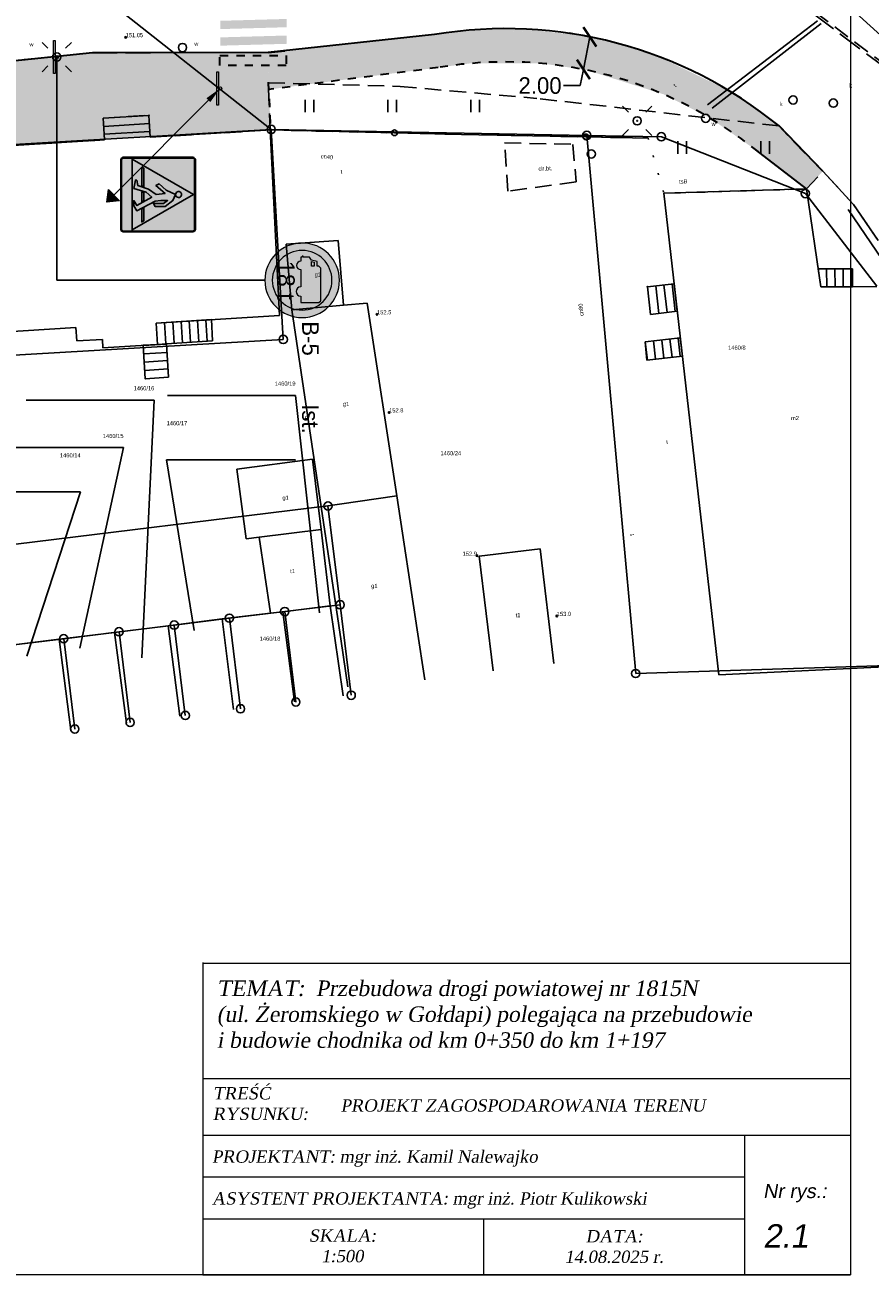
# Model space of a CAD drawing. Extents: x 7583285 to 7585126, y 6019995 to 6020809.
# Tile 45 of 54: x 7584459 to 7584510, y 6020644 to 6020719. Entities that reach past the tile are written whole.
import ezdxf
from ezdxf import colors
from ezdxf.entities.mleader import LeaderData, LeaderLine
from ezdxf.enums import TextEntityAlignment as Align
from ezdxf.math import Vec2, Vec3

# ---------------------------------------------------------------- set-up
doc = ezdxf.new("R2010")
doc.units = 0
doc.header["$MEASUREMENT"] = 0
for name, pattern in [('1_14', [1, 0, -1]), ('1_OTKC', [1.5, 1, -0.5]), ('1_OTKJ', [2, 1.5, -0.5]), ('1_OTKK', [0]), ('1_OTZI', [1.5, 1, -0.5]), ('1_OTZT', [1.5, 1, -0.5]), ('3', [1, 0.5, -0.5]), ('3_EGBN', [0]), ('3_EGBS', [0]), ('3_EGBSG', [0]), ('3_EGBU_A', [0]), ('4_SULO', [0])]:
    doc.linetypes.add(name, pattern=pattern)
doc.layers.get('0').update_dxf_attribs({"linetype": 'CONTINUOUS', "lineweight": 5})
doc.layers.get('Defpoints').update_dxf_attribs({"linetype": 'CONTINUOUS'})
for name, color, linetype, lineweight in [('0 Krawężnik ', 1, 'CONTINUOUS', 30), ('0 Krawężnik najazdowy', 6, 'CONTINUOUS', 30), ('0 obrzeże', 51, '3', 30), ('0 plytki integracyjne', 4, '3', 30), ('ARKUSZ2', 7, 'CONTINUOUS', 30), ('Dzialki', 3, 'CONTINUOUS', 25), ('wymiar', 7, 'CONTINUOUS', 30)]:
    doc.layers.add(name, color=color, linetype=linetype, lineweight=lineweight)
for name, color, linetype in [('0 ozn pionowe', 7, 'CONTINUOUS'), ('0 Ozn poziome', 7, 'CONTINUOUS'), ('EGBB_E_T_0', 7, 'CONTINUOUS'), ('EGBB_L_0', 36, '3_EGBU_A'), ('EGBC_L_0', 7, '3_EGBN'), ('EGBE_L_3', 7, '3_EGBS'), ('Numery_dzialek', 7, 'CONTINUOUS'), ('Numery_uzytkow', 3, 'CONTINUOUS'), ('OTK_E_T_1', 7, 'CONTINUOUS'), ('OTK_L_0', 7, '1_OTKJ'), ('OTK_L_1', 7, '1_OTKK'), ('OTK_L_2', 7, '1_OTKC'), ('OTO_L_0', 7, 'CONTINUOUS'), ('OTR_T_0', 7, 'CONTINUOUS'), ('OTR_T_1', 7, 'CONTINUOUS'), ('OTZ_L_3', 7, '1_OTZT'), ('Punkty', 7, 'CONTINUOUS'), ('SUCP_E_T_0', 212, 'CONTINUOUS'), ('SUE_T_3', 7, 'CONTINUOUS'), ('SUK_E_T_4', 36, 'CONTINUOUS'), ('SUK_T_3', 36, 'CONTINUOUS'), ('SUL_L_1', 7, '4_SULO'), ('SUP_E_T_1', 7, 'CONTINUOUS'), ('SUP_T_0', 7, 'CONTINUOUS'), ('SUP_T_2', 7, 'CONTINUOUS'), ('SUP_T_4', 7, 'CONTINUOUS'), ('SUTP_E_T_0', 30, 'CONTINUOUS')]:
    doc.layers.add(name, color=color, linetype=linetype)
doc.styles.add('Drogowy', font='Drogowa.ttf', dxfattribs={"height": 1})
doc.styles.add('Style-Arial I 0.17453', font='arial.ttf', dxfattribs={"oblique": 10})
doc.dimstyles.new('Standard1', dxfattribs={"dimtxt": 1, "dimasz": 1, "dimexe": 1.25, "dimexo": 0.0625, "dimgap": 0.09, "dimtad": 0, "dimtih": 1, "dimtoh": 1, "dimzin": 0, "dimdsep": 46, "dimtxsty": 'Standard', "dimblk1": 'ARCHTICK', "dimblk2": 'ARCHTICK', "dimsah": 1, "dimcen": 0.09, "dimse2": 1, "dimaunit": 2, "dimazin": 0, "dimtfac": 1, "dimtdec": 4, "dimtofl": 0, "dimtmove": 0, "dimatfit": 3, "dimfxl": 1, "dimtolj": 1, "dimtzin": 0, "dimarcsym": 0})

# ---------------------------------------------------------------- blocks, each defined once
blk = doc.blocks.new('GRT')
at = {"linetype": 'Continuous'}
blk.add_circle((0, 0), 0.25, dxfattribs=at)
blk = doc.blocks.new('1_OTRN')
at = {"linetype": 'Continuous'}
blk.add_circle((0, 0), 0.045, dxfattribs=at)
blk = doc.blocks.new('1_OTRS')
at = {"linetype": 'Continuous'}
blk.add_circle((0, 0), 0.045, dxfattribs=at)
blk = doc.blocks.new('1_OTZT')
at = {"linetype": 'Continuous'}
for p, q in [((-0.2625, -0.375), (-0.2625, 0.375)), ((0.2625, -0.375), (0.2625, 0.375))]:
    blk.add_line(p, q, dxfattribs=at)
blk = doc.blocks.new('4_SUEO_W')
at = {"linetype": 'Continuous'}
for p, q in [((-0.5303, 0.5303), (-0.8839, 0.8839)), ((0.5303, 0.5303), (0.8839, 0.8839)), ((-0.5303, -0.5303), (-0.8839, -0.8839)), ((0.5303, -0.5303), (0.8839, -0.8839))]:
    blk.add_line(p, q, dxfattribs=at)
blk.add_circle((0, 0), 0.025, dxfattribs=at)
blk = doc.blocks.new('4_SUPP')
at = {"linetype": 'Continuous'}
blk.add_circle((0, 0), 0.25, dxfattribs=at)
blk = doc.blocks.new('4_SUKS')
at = {"linetype": 'Continuous'}
blk.add_circle((0, 0), 0.25, dxfattribs=at)
blk = doc.blocks.new('4_SUPK')
at = {"linetype": 'Continuous'}
blk.add_circle((0, 0), 0.25, dxfattribs=at)
blk = doc.blocks.new('4_SUPW')
at = {"linetype": 'Continuous'}
blk.add_circle((0, 0), 0.25, dxfattribs=at)
blk = doc.blocks.new('Słupek')
h = blk.add_hatch(color=256)
h.paths.add_polyline_path([(-50, -5), (0, -5), (50, -5), (50, -10), (-50, -10)])
h.paths.add_polyline_path([(5, 0, 1), (-5, 0, 1)])
at = {"color": 7}
blk.add_lwpolyline([(-50, -5), (50, -5), (50, -10), (-50, -10)], close=True, dxfattribs=at)
blk.add_circle((0, 0), 5, dxfattribs=at)
blk = doc.blocks.new('Arrow')
blk.add_hatch(color=0).paths.add_polyline_path([(-0.16, -0.2), (0, 0), (0.16, -0.2)])
at = {"color": 0, "lineweight": -2}
blk.add_lwpolyline([(-0.16, -0.2), (0, 0), (0.16, -0.2)], close=True, dxfattribs=at)
blk = doc.blocks.new('D-6_')
at = {"true_color": 0x000000}
h = blk.add_hatch(color=18, dxfattribs=at)
h.dxf.hatch_style = 1
edge = h.paths.add_edge_path()
edge.add_line((-369, 382), (242, 993))
edge = h.paths.add_edge_path()
edge.add_line((-242, 255), (369, 866))
at = {"true_color": 0xffffff}
h = blk.add_hatch(color=7, dxfattribs=at)
h.dxf.hatch_style = 1
h.paths.add_polyline_path([(-450, 30, 0.414214), (-420, 0), (0, 0), (420, 0, 0.414214), (450, 30), (450, 870, 0.414214), (420, 900), (-420, 900, 0.414214), (-450, 870)])
h.paths.add_polyline_path([(-441, 30, 0.414214), (-420, 9), (420, 9, 0.414214), (441, 30), (441, 870, 0.414214), (420, 891), (-420, 891, 0.414214), (-441, 870)], flags=16)
h.paths.add_polyline_path([(-390, 240), (-390, 795), (-240, 795), (-240, 613), (90, 613), (90, 878), (293, 878), (293, 22), (90, 22), (90, 422), (-240, 422), (-240, 240)], flags=0)
h.paths.add_polyline_path([(-382, 248), (-382, 788), (-247, 788), (-247, 613), (-247, 248)], flags=0)
at = {"true_color": 0x1d1d1d}
h = blk.add_hatch(color=250, dxfattribs=at)
h.dxf.hatch_style = 1
h.paths.add_polyline_path([(-420, 9), (420, 9, 0.414214), (441, 30), (441, 870, 0.414214), (420, 891), (-420, 891, 0.414214), (-441, 870), (-441, 30, 0.414214)])
at = {"true_color": 0xffffff}
h = blk.add_hatch(color=7, dxfattribs=at)
h.dxf.hatch_style = 1
h.paths.add_polyline_path([(-426, 135), (0, 876), (426, 135)])
at = {"true_color": 0x000000}
h = blk.add_hatch(color=18, dxfattribs=at)
h.dxf.hatch_style = 1
h.paths.add_polyline_path([(-175, 195), (-175, 177), (-74, 158), (-27, 306), (31, 373), (133, 194), (73, 157), (135, 157), (195, 192), (79, 414), (72, 481), (72, 565), (108, 517), (108, 393), (144, 414), (144, 535), (72, 628), (0, 661), (-54, 547), (-128, 461), (-111, 424), (-14, 535), (0, 427), (-67, 333), (-110, 204)])
h.paths.add_polyline_path([(-331, 252), (-317, 279), (-97, 279), (-106, 252)])
h.paths.add_polyline_path([(36, 697, 2.414214), (0, 661, 0.414214)])
h.paths.add_polyline_path([(162, 279), (176, 252), (331, 252), (317, 279)])
h.paths.add_polyline_path([(-33, 252), (-24, 279), (72, 279), (88, 252)])
at = {"color": 7, "true_color": 0xffffff}
for points in [[(-420, 0), (420, 0, 0.414214), (450, 30), (450, 870, 0.414214), (420, 900), (-420, 900, 0.414214), (-450, 870), (-450, 30, 0.414214)], [(-420, 9), (420, 9, 0.414214), (441, 30), (441, 870, 0.414214), (420, 891), (-420, 891, 0.414214), (-441, 870), (-441, 30, 0.414214), (-420, 9)]]:
    blk.add_lwpolyline(points, format="xyb", close=True, dxfattribs=at)
blk.add_lwpolyline([(-426, 135), (0, 876), (426, 135)], close=True, dxfattribs=at)
at = {"color": 18, "true_color": 0x000000}
for points in [[(-175, 195), (-175, 177), (-74, 158), (-27, 306), (31, 373), (133, 194), (73, 157), (135, 157), (195, 192), (79, 414), (72, 481), (72, 565), (108, 517), (108, 393), (144, 414), (144, 535), (72, 628), (0, 661), (-54, 547), (-128, 461), (-111, 424), (-14, 535), (0, 427), (-67, 333), (-110, 204)], [(-331, 252), (-317, 279), (-97, 279), (-106, 252)], [(-33, 252), (-24, 279), (72, 279), (88, 252)], [(162, 279), (176, 252), (331, 252), (317, 279)]]:
    blk.add_lwpolyline(points, close=True, dxfattribs=at)
blk.add_lwpolyline([(36, 697, 2.414214), (0, 661, 0.414214)], format="xyb", close=True, dxfattribs=at)
blk = doc.blocks.new('P_Opis_Pionowe')
for tag, p in [('Symbol', (0, 0)), ('Stan', (5, 0))]:
    blk.add_attdef(tag, p, '', height=1)
at = {"flags": 1}
for tag, p in [('Wielkość', (0, -1.2)), ('Odblaskowość', (0, -2.4)), ('Dodatkowe', (0, -3.6))]:
    blk.add_attdef(tag, p, '', height=1, dxfattribs=at)
blk = doc.blocks.new('B-5Masa_')
at = {"true_color": 0x4c4c4c}
h = blk.add_hatch(color=251, dxfattribs=at)
h.dxf.hatch_style = 1
h.paths.add_polyline_path([(-450, 450, 1), (450, 450, 1)])
h.paths.add_polyline_path([(-360, 450, 1), (360, 450, 1)], flags=16)
h.paths.add_polyline_path([(-293, 450), (-293, 461), (-281, 461), (-281, 540), (-241, 562), (-226, 630), (-169, 630), (-169, 653), (-146, 675), (248, 675), (270, 653), (270, 433), (191, 433, -1), (79, 433), (-129, 433, -1), (-231, 433), (-281, 433), (-281, 450)], flags=0)
h.paths.add_polyline_path([(-226, 562), (-219, 596), (-169, 596), (-169, 562)], flags=0)
at = {"true_color": 0xffffff}
h = blk.add_hatch(color=7, dxfattribs=at)
h.paths.add_polyline_path([(-360, 450, 1), (360, 450, 1)])
h.paths.add_polyline_path([(-293, 461), (-293, 450), (-281, 450), (-281, 433), (-231, 433, 1), (-129, 433), (79, 433, 1), (191, 433), (270, 433), (270, 653), (248, 675), (-146, 675), (-169, 653), (-169, 630), (-226, 630), (-241, 562), (-281, 540), (-281, 461)], flags=16)
h.paths.add_polyline_path([(-226, 562), (-219, 596), (-169, 596), (-169, 562)], flags=0)
at = {"true_color": 0x000000}
h = blk.add_hatch(color=18, dxfattribs=at)
h.paths.add_polyline_path([(-293, 461), (-293, 450), (-281, 450), (-281, 433), (-231, 433, 1), (-129, 433), (79, 433, 1), (191, 433), (270, 433), (270, 653), (248, 675), (-146, 675), (-169, 653), (-169, 630), (-226, 630), (-241, 562), (-281, 540), (-281, 461)])
h.paths.add_polyline_path([(-226, 562), (-219, 596), (-169, 596), (-169, 562)], flags=16)
at = {"color": 251, "true_color": 0x4c4c4c}
blk.add_lwpolyline([(450, 450, 1), (-450, 450, 1)], format="xyb", close=True, dxfattribs=at)
at = {"color": 7, "true_color": 0xffffff}
for points in [[(360, 450, 1), (-360, 450, 1)], [(-293, 461), (-293, 450), (-281, 450), (-281, 433), (-231, 433, 1), (-129, 433), (79, 433, 1), (191, 433), (270, 433), (270, 653), (248, 675), (-146, 675), (-169, 653), (-169, 630), (-226, 630), (-241, 562), (-281, 540), (-281, 461)]]:
    blk.add_lwpolyline(points, format="xyb", close=True, dxfattribs=at)
blk.add_lwpolyline([(-226, 562), (-219, 596), (-169, 596), (-169, 562)], close=True, dxfattribs=at)
at = {"color": 18, "true_color": 0x000000, "style": 'Drogowy'}
blk.add_attdef('5t', text='', height=210, dxfattribs=at).set_placement((0, 150), align=Align.CENTER)
blk = doc.blocks.new('_ArchTick')
at = {"color": 0, "linetype": 'ByBlock', "const_width": 0.15}
blk.add_lwpolyline([(-0.5, -0.5), (0.5, 0.5)], dxfattribs=at)
blk = doc.blocks.new('*D382')
at = {"layer": 'Defpoints', "color": 0, "transparency": 16777216}
for p in [(7584493.505, 6020718.406), (7584493.117, 6020716.444), (7584493.117, 6020716.444)]:
    blk.add_point(p, dxfattribs=at)
at = {"layer": 'wymiar', "color": 0, "lineweight": -2, "transparency": 16777216}
for p, q in [((7584493.444, 6020718.418), (7584492.279, 6020718.649)), ((7584493.505, 6020718.406), (7584493.117, 6020716.444)), ((7584493.117, 6020716.444), (7584492.922, 6020715.464)), ((7584492.922, 6020715.464), (7584491.922, 6020715.464))]:
    blk.add_line(p, q, dxfattribs=at)
for p, rotation in [((7584493.505, 6020718.406), 78.79314782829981), ((7584493.117, 6020716.444), 258.7931478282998)]:
    blk.add_blockref('_ArchTick', p, dxfattribs=dict(at, rotation=rotation))
at = {"layer": 'wymiar', "color": 0, "transparency": 16777216, "insert": (7584490.499, 6020715.464), "char_height": 1, "attachment_point": 5}
blk.add_mtext('\\A1;2.00', dxfattribs=at)

msp = doc.modelspace()

# ---------------------------------------------------------------- hatches: boundary and pattern name
at = {"lineweight": 30}
h = msp.add_hatch(color=256, dxfattribs=at)
h.dxf.hatch_style = 1
h.set_gradient(color1=(255, 255, 127), color2=(239, 239, 119), one_color=1, tint=0.47)
h.paths.add_polyline_path([(7584471.745, 6020725.994), (7584475.173, 6020726.246), (7584475.173, 6020726.63), (7584475.173, 6020726.846), (7584471.197, 6020726.556), (7584471.267, 6020725.959)])
h.paths.add_polyline_path([(7585000.114, 6020733.415), (7585002.106, 6020733.665), (7585002.081, 6020734.264), (7585000.042, 6020734.009), (7585000.114, 6020733.415)])
h.paths.add_polyline_path([(7584471.17, 6020717.265), (7584471.17, 6020716.665), (7584475.17, 6020716.665), (7584475.17, 6020717.265)])
h.paths.add_polyline_path([(7585001.131, 6020725.027), (7585002.99, 6020725.258), (7585002.918, 6020725.848), (7585002.918, 6020725.848), (7585001.059, 6020725.621), (7585001.131, 6020725.027)])
h.paths.add_polyline_path([(7584999.155, 6020733.294), (7585000.114, 6020733.415), (7585000.042, 6020734.009), (7584999.105, 6020733.892)])
h.paths.add_polyline_path([(7585000.476, 6020725.55), (7585000.549, 6020724.955), (7585001.131, 6020725.027), (7585001.059, 6020725.621)])
h = msp.add_hatch(color=256, dxfattribs=at)
h.dxf.hatch_style = 1
h.set_gradient(color1=(173, 173, 173), color2=(184, 184, 184), one_color=1, tint=0.65, name='CYLINDER')
h.paths.add_polyline_path([(7584474.098, 6020717.46), (7584487.236, 6020718.875), (7584493.93, 6020718.38), (7584497.68, 6020717.2), (7584501.8, 6020715.218), (7584504.92, 6020713.03), (7584503.793, 6020711.39), (7584500.774, 6020713.501), (7584497.96, 6020714.94), (7584493.291, 6020716.409), (7584490.607, 6020716.805), (7584486.277, 6020716.805), (7584484.346, 6020716.555), (7584474.156, 6020715.237), (7584474.098, 6020717.46)])
h.paths.add_polyline_path([(7584489.648, 6020718.875), (7584493.208, 6020718.464, -0.002508), (7584493.464, 6020718.414), (7584487.236, 6020718.875)])
at = {"lineweight": -2}
h = msp.add_hatch(color=256, dxfattribs=at)
h.dxf.hatch_style = 1
h.set_gradient(color1=(173, 173, 173), color2=(171, 171, 171), one_color=1, tint=0.59, name='CYLINDER')
edge = h.paths.add_edge_path()
edge.add_line((7584427.586, 6020713.764), (7584430.033, 6020714.028))
edge.add_line((7584430.033, 6020714.028), (7584430.209, 6020712.398))
edge.add_line((7584430.209, 6020712.398), (7584434.064, 6020712.801))
edge.add_line((7584434.064, 6020712.801), (7584434.24, 6020711.12))
edge.add_line((7584434.24, 6020711.12), (7584427.819, 6020711.607))
edge.add_line((7584427.819, 6020711.607), (7584427.588, 6020713.753))
h.paths.add_polyline_path([(7584433.96, 6020714.4), (7584463.48, 6020717.45), (7584474.098, 6020717.46), (7584474.219, 6020712.817), (7584449.874, 6020711.396), (7584449.85, 6020711.67), (7584449.84, 6020711.84), (7584449.81, 6020712.34), (7584449.78, 6020712.84), (7584447.03, 6020712.67), (7584447.064, 6020712.17), (7584447.11, 6020711.501), (7584447.1, 6020711.5), (7584447.123, 6020711.235), (7584445.683, 6020711.151), (7584443.68, 6020711.036), (7584441.966, 6020712.209, 0.151193), (7584442.01, 6020712.35, 6.614082), (7584441.966, 6020712.209), (7584443.68, 6020711.036), (7584439.919, 6020710.82, 0.929955), (7584439.421, 6020710.816), (7584434.999, 6020711.104, 0.016239), (7584435, 6020711.12, 0.965506), (7584434.501, 6020711.138), (7584434.236, 6020711.156)])
h.paths.add_polyline_path([(7584456.35, 6020714.268), (7584456.383, 6020713.769), (7584457.63, 6020713.852), (7584457.597, 6020714.351)], flags=16)
h.paths.add_polyline_path([(7584447.855, 6020713.252), (7584447.858, 6020712.877), (7584448.858, 6020712.884), (7584448.855, 6020713.259)], flags=16)
h.paths.add_polyline_path([(7584447.965, 6020712.94, 1), (7584447.875, 6020712.94, 1)], flags=0)
at = {"lineweight": 30}
h = msp.add_hatch(color=256, dxfattribs=at)
h.dxf.hatch_style = 1
h.set_gradient(color1=(173, 173, 173), color2=(155, 155, 155), one_color=1, tint=0.51)
h.paths.add_polyline_path([(7584468.393, 6020717.455), (7584474.098, 6020717.46), (7584474.1, 6020715.63), (7584474.208, 6020713.062, 0.165084), (7584474.074, 6020712.975), (7584468.393, 6020717.455)])
h = msp.add_hatch(color=256, dxfattribs=at)
h.dxf.hatch_style = 1
h.set_gradient(color1=(204, 102, 102), color2=(155, 77, 77), one_color=1, tint=0.47)
h.paths.add_polyline_path([(7584504.92, 6020713.03), (7584507.56, 6020710.3), (7584506.58, 6020709.23), (7584503.817, 6020711.371), (7584503.817, 6020711.425), (7584504.92, 6020713.03)])
at = {"layer": '0 Ozn poziome', "lineweight": 30}
for points in [[(7584471.21, 6020718.875), (7584475.209, 6020718.988), (7584475.209, 6020719.488), (7584471.21, 6020719.376)], [(7584471.21, 6020717.875), (7584475.209, 6020717.987), (7584475.209, 6020718.488), (7584471.21, 6020718.375)]]:
    msp.add_hatch(color=256, dxfattribs=at).paths.add_polyline_path(points)

# ---------------------------------------------------------------- linework, layer by layer
at = {"lineweight": 0, "transparency": 16777216}
for p, q in [((7584470.139, 6020662.555), (7584470.139, 6020643.695)), ((7584470.139, 6020662.51), (7584509.239, 6020662.51)), ((7584470.139, 6020662.51), (7584509.239, 6020662.51)), ((7584470.139, 6020662.51), (7584509.239, 6020662.51)), ((7584470.139, 6020662.51), (7584509.239, 6020662.51)), ((7584509.239, 6020662.51), (7584509.239, 6020643.695)), ((7584509.239, 6020662.51), (7584509.239, 6020643.695)), ((7584509.239, 6020662.51), (7584509.239, 6020643.695)), ((7584509.239, 6020662.51), (7584509.239, 6020643.695)), ((7584470.139, 6020660.23), (7584470.139, 6020643.695)), ((7584470.139, 6020655.545), (7584509.239, 6020655.545)), ((7584470.139, 6020652.14), (7584509.239, 6020652.14)), ((7584502.833, 6020652.14), (7584502.833, 6020647.088)), ((7584502.833, 6020651.084), (7584502.833, 6020647.088)), ((7584502.833, 6020651.084), (7584502.833, 6020647.088)), ((7584502.833, 6020651.084), (7584502.833, 6020647.088)), ((7584502.833, 6020651.084), (7584502.833, 6020647.088)), ((7584502.833, 6020651.084), (7584502.833, 6020647.088)), ((7584502.833, 6020651.084), (7584502.833, 6020647.088)), ((7584502.833, 6020651.084), (7584502.833, 6020647.088)), ((7584470.139, 6020649.614), (7584502.833, 6020649.614)), ((7584470.139, 6020647.088), (7584494.851, 6020647.088)), ((7584470.139, 6020647.088), (7584494.851, 6020647.088)), ((7584470.139, 6020647.088), (7584494.851, 6020647.088)), ((7584470.139, 6020647.088), (7584494.851, 6020647.088)), ((7584470.139, 6020647.088), (7584494.851, 6020647.088)), ((7584470.139, 6020647.088), (7584494.851, 6020647.088)), ((7584470.139, 6020647.088), (7584494.851, 6020647.088)), ((7584470.139, 6020647.088), (7584494.851, 6020647.088)), ((7584470.139, 6020647.088), (7584494.851, 6020647.088)), ((7584470.139, 6020647.088), (7584494.851, 6020647.088)), ((7584470.139, 6020647.088), (7584494.851, 6020647.088)), ((7584470.139, 6020647.088), (7584502.833, 6020647.088)), ((7584487.094, 6020647.088), (7584487.094, 6020643.695)), ((7584487.094, 6020647.088), (7584487.094, 6020643.695)), ((7584487.094, 6020647.088), (7584487.094, 6020643.695)), ((7584487.094, 6020647.088), (7584487.094, 6020643.695)), ((7584502.833, 6020647.088), (7584502.833, 6020643.695)), ((7584470.139, 6020643.695), (7584509.239, 6020643.695))]:
    msp.add_line(p, q, dxfattribs=at)
at = {"lineweight": 9}
msp.add_lwpolyline([(7584509.239, 6020643.695), (7584299.239, 6020643.695), (7584299.239, 6020792.195), (7584509.239, 6020792.195), (7584509.239, 6020643.695)], dxfattribs=at)
at = {"layer": '0 Krawężnik ', "lineweight": 30}
msp.add_line((7584484.131, 6020718.544), (7584474.098, 6020717.46), dxfattribs=at)
msp.add_arc((7584488.442, 6020692.851), 26.052, 50.76554, 99.52499, dxfattribs=at)
at = {"layer": '0 Krawężnik najazdowy'}
for p, q in [((7584463.48, 6020717.45), (7584433.96, 6020714.4)), ((7584474.098, 6020717.46), (7584463.48, 6020717.45))]:
    msp.add_line(p, q, dxfattribs=at)
at = {"layer": '0 Krawężnik najazdowy', "lineweight": 30}
for p, q in [((7584474.098, 6020717.46), (7584475.092, 6020717.568)), ((7584507.56, 6020710.3), (7584504.92, 6020713.03)), ((7584506.58, 6020709.23), (7584503.522, 6020711.6))]:
    msp.add_line(p, q, dxfattribs=at)
at = {"layer": '0 Krawężnik najazdowy', "linetype": '1_OTZI', "lineweight": 35}
msp.add_line((7584507.56, 6020710.3), (7584504.92, 6020713.03), dxfattribs=at)
at = {"layer": '0 obrzeże', "lineweight": 30}
for p, q in [((7584484.346, 6020716.555), (7584474.1, 6020715.229)), ((7584474.098, 6020715.671), (7584474.219, 6020712.817))]:
    msp.add_line(p, q, dxfattribs=at)
msp.add_arc((7584488.442, 6020692.851), 24.052, 50.76554, 99.52499, dxfattribs=at)
at = {"layer": '0 plytki integracyjne', "lineweight": 30}
for p, q in [((7584471.173, 6020716.676), (7584471.173, 6020717.276)), ((7584471.173, 6020717.276), (7584475.173, 6020717.276)), ((7584475.173, 6020717.276), (7584475.173, 6020716.676)), ((7584475.173, 6020716.676), (7584471.173, 6020716.676))]:
    msp.add_line(p, q, dxfattribs=at)
at = {"layer": 'Dzialki'}
for p, q in [((7584452.41, 6020730.06), (7584474.27, 6020712.82)), ((7584513.03, 6020716.7), (7584509.14, 6020720.24)), ((7584474.27, 6020712.82), (7584439.67, 6020710.8)), ((7584475, 6020700.15), (7584474.27, 6020712.82)), ((7584474.27, 6020712.82), (7584493.32, 6020712.46)), ((7584493.32, 6020712.46), (7584497.82, 6020712.38)), ((7584496.27, 6020679.99), (7584493.32, 6020712.46)), ((7584497.82, 6020712.38), (7584506.51, 6020708.95)), ((7584506.51, 6020708.95), (7584510.83, 6020703.36)), ((7584440.3, 6020698.12), (7584475, 6020700.15)), ((7584444.34, 6020686.01), (7584477.7, 6020690.1)), ((7584477.7, 6020690.1), (7584478.43, 6020684.14)), ((7584478.43, 6020684.14), (7584475.09, 6020683.73)), ((7584479.1, 6020678.68), (7584478.43, 6020684.14)), ((7584471.75, 6020683.33), (7584468.42, 6020682.91)), ((7584475.09, 6020683.73), (7584471.75, 6020683.33)), ((7584472.42, 6020677.86), (7584471.75, 6020683.33)), ((7584475.76, 6020678.27), (7584475.09, 6020683.73)), ((7584465.09, 6020682.51), (7584461.75, 6020682.09)), ((7584468.42, 6020682.91), (7584465.09, 6020682.51)), ((7584465.76, 6020677.04), (7584465.09, 6020682.51)), ((7584469.09, 6020677.46), (7584468.42, 6020682.91)), ((7584461.75, 6020682.09), (7584458.41, 6020681.69)), ((7584462.42, 6020676.64), (7584461.75, 6020682.09)), ((7584513.56, 6020680.54), (7584496.27, 6020679.99))]:
    msp.add_line(p, q, dxfattribs=at)
at = {"layer": 'EGBB_L_0', "linetype": '3_EGBU_A'}
for p, q in [((7584466.95, 6020712.7), (7584464.2, 6020712.53)), ((7584464.2, 6020712.53), (7584464.22, 6020712.19)), ((7584466.97, 6020712.35), (7584466.95, 6020712.7)), ((7584474.22, 6020712.79), (7584466.97, 6020712.35)), ((7584474.77, 6020701.59), (7584474.22, 6020712.79)), ((7584464.22, 6020712.19), (7584449.88, 6020711.32)), ((7584497.97, 6020708.97), (7584506.58, 6020709.23)), ((7584501.29, 6020679.91), (7584497.97, 6020708.97)), ((7584506.58, 6020709.23), (7584507.45, 6020703.32)), ((7584475.18, 6020705.89), (7584478.31, 6020706.12)), ((7584475.51, 6020701.94), (7584475.18, 6020705.89)), ((7584478.31, 6020706.12), (7584478.64, 6020702.21)), ((7584507.45, 6020703.32), (7584510.82, 6020703.34)), ((7584475.51, 6020701.94), (7584478.64, 6020702.21)), ((7584477.28, 6020690.04), (7584475.51, 6020701.94)), ((7584478.64, 6020702.21), (7584480.07, 6020702.34)), ((7584480.07, 6020702.34), (7584481.85, 6020690.72)), ((7584467.33, 6020701.14), (7584474.77, 6020701.59)), ((7584443.58, 6020699.74), (7584462.49, 6020700.86)), ((7584462.49, 6020700.86), (7584462.54, 6020700.06)), ((7584467.41, 6020699.85), (7584467.33, 6020701.14)), ((7584462.54, 6020700.06), (7584464.09, 6020700.15)), ((7584464.09, 6020700.15), (7584464.12, 6020699.65)), ((7584464.12, 6020699.65), (7584467.41, 6020699.85)), ((7584472.2, 6020692.33), (7584476.76, 6020692.92)), ((7584476.76, 6020692.92), (7584477.28, 6020688.68)), ((7584472.76, 6020688.11), (7584472.2, 6020692.33)), ((7584477.28, 6020690.04), (7584481.85, 6020690.72)), ((7584481.85, 6020690.72), (7584483.09, 6020682.62)), ((7584478.49, 6020681.94), (7584477.28, 6020690.04)), ((7584477.28, 6020688.68), (7584473.55, 6020688.22)), ((7584477.84, 6020684.07), (7584477.28, 6020688.68)), ((7584473.55, 6020688.22), (7584472.76, 6020688.11)), ((7584473.55, 6020688.22), (7584474.23, 6020683.63)), ((7584490.51, 6020687.52), (7584486.82, 6020687.08)), ((7584486.82, 6020687.08), (7584487.66, 6020680.16)), ((7584491.33, 6020680.6), (7584490.51, 6020687.52)), ((7584474.97, 6020683.72), (7584477.84, 6020684.07)), ((7584477.84, 6020684.07), (7584478.61, 6020678.64)), ((7584468.05, 6020682.86), (7584471.32, 6020683.28)), ((7584471.32, 6020683.28), (7584474.23, 6020683.63)), ((7584474.23, 6020683.63), (7584474.97, 6020683.72)), ((7584461.47, 6020682.06), (7584464.81, 6020682.47)), ((7584464.81, 6020682.47), (7584468.05, 6020682.86)), ((7584483.09, 6020682.62), (7584483.55, 6020679.61)), ((7584458.41, 6020681.69), (7584461.47, 6020682.06)), ((7584478.9, 6020679.19), (7584478.49, 6020681.94)), ((7584513.75, 6020680.52), (7584501.29, 6020679.91))]:
    msp.add_line(p, q, dxfattribs=at)
at = {"layer": 'EGBC_L_0', "linetype": '3_EGBN'}
for p, q in [((7584474.97, 6020683.72), (7584477.84, 6020684.07)), ((7584477.84, 6020684.07), (7584478.61, 6020678.64)), ((7584468.05, 6020682.86), (7584471.32, 6020683.28)), ((7584471.32, 6020683.28), (7584474.23, 6020683.63)), ((7584471.32, 6020683.28), (7584471.99, 6020677.81)), ((7584474.23, 6020683.63), (7584474.97, 6020683.72)), ((7584474.97, 6020683.72), (7584475.67, 6020678.29)), ((7584461.47, 6020682.06), (7584464.81, 6020682.47)), ((7584464.81, 6020682.47), (7584468.05, 6020682.86)), ((7584464.81, 6020682.47), (7584465.53, 6020677)), ((7584468.05, 6020682.86), (7584468.75, 6020677.41)), ((7584458.41, 6020681.69), (7584461.47, 6020682.06)), ((7584461.47, 6020682.06), (7584462.18, 6020676.57))]:
    msp.add_line(p, q, dxfattribs=at)
at = {"layer": 'EGBE_L_3', "linetype": '3_EGBS'}
for p, q in [((7584466.89, 6020713.67), (7584464.14, 6020713.5)), ((7584464.14, 6020713.5), (7584464.2, 6020712.53)), ((7584466.92, 6020713.17), (7584464.17, 6020713)), ((7584464.2, 6020712.53), (7584466.95, 6020712.7)), ((7584507.45, 6020703.32), (7584507.29, 6020704.4)), ((7584507.79, 6020704.4), (7584507.8, 6020703.33)), ((7584508.29, 6020704.4), (7584508.3, 6020703.33)), ((7584508.79, 6020704.4), (7584508.8, 6020703.33)), ((7584509.29, 6020704.41), (7584509.3, 6020703.33)), ((7584509.35, 6020704.41), (7584509.35, 6020703.33)), ((7584497.97, 6020703.44), (7584498.16, 6020701.78)), ((7584498.47, 6020703.5), (7584498.66, 6020701.84)), ((7584498.59, 6020703.51), (7584498.78, 6020701.86)), ((7584497.17, 6020701.65), (7584496.98, 6020703.33)), ((7584497.48, 6020703.39), (7584497.66, 6020701.71)), ((7584509.35, 6020703.33), (7584507.45, 6020703.32)), ((7584467.83, 6020701.17), (7584467.91, 6020699.89)), ((7584468.33, 6020701.21), (7584468.41, 6020699.92)), ((7584468.83, 6020701.24), (7584468.91, 6020699.95)), ((7584469.33, 6020701.27), (7584469.41, 6020699.98)), ((7584469.83, 6020701.3), (7584469.91, 6020700.01)), ((7584470.32, 6020701.33), (7584470.4, 6020700.04)), ((7584470.66, 6020701.35), (7584470.74, 6020700.06)), ((7584498.78, 6020701.86), (7584497.17, 6020701.65)), ((7584467.33, 6020701.14), (7584467.41, 6020699.85)), ((7584467.41, 6020699.85), (7584467.33, 6020701.14)), ((7584466.55, 6020699.78), (7584467.96, 6020699.86)), ((7584467.41, 6020699.85), (7584466.55, 6020699.8)), ((7584467.96, 6020699.89), (7584467.41, 6020699.85)), ((7584470.74, 6020700.06), (7584467.96, 6020699.89)), ((7584468.08, 6020697.87), (7584467.96, 6020699.89)), ((7584496.85, 6020700), (7584496.98, 6020698.89)), ((7584496.94, 6020698.89), (7584496.85, 6020700)), ((7584497.35, 6020700.06), (7584497.47, 6020698.95)), ((7584497.84, 6020700.11), (7584497.97, 6020699.01)), ((7584498.34, 6020700.17), (7584498.47, 6020699.07)), ((7584498.84, 6020700.23), (7584498.96, 6020699.13)), ((7584498.96, 6020700.24), (7584499.09, 6020699.14)), ((7584466.58, 6020699.28), (7584467.99, 6020699.37)), ((7584499.09, 6020699.14), (7584496.94, 6020698.89)), ((7584466.61, 6020698.78), (7584468.02, 6020698.87)), ((7584466.64, 6020698.28), (7584468.05, 6020698.37)), ((7584466.67, 6020697.78), (7584468.08, 6020697.87))]:
    msp.add_line(p, q, dxfattribs=at)
at = {"layer": 'EGBE_L_3', "linetype": '3_EGBSG'}
for p, q in [((7584466.95, 6020712.7), (7584466.89, 6020713.67)), ((7584507.29, 6020704.4), (7584509.35, 6020704.41)), ((7584496.98, 6020703.33), (7584498.59, 6020703.51)), ((7584467.33, 6020701.14), (7584470.66, 6020701.35)), ((7584466.55, 6020699.8), (7584466.67, 6020697.78)), ((7584496.85, 6020700), (7584498.96, 6020700.24))]:
    msp.add_line(p, q, dxfattribs=at)
at = {"layer": 'EGBE_L_3', "linetype": '3_EGBS'}
for p in [(7584466.89, 6020713.67), (7584507.29, 6020704.4), (7584496.98, 6020703.33), (7584466.67, 6020697.78)]:
    msp.add_point(p, dxfattribs=at)
at = {"layer": 'Numery_dzialek', "linetype": 'Continuous'}
for p, q in [((7584468.014, 6020696.772), (7584475.741, 6020696.772)), ((7584477.181, 6020683.653), (7584475.741, 6020696.772)), ((7584459.489, 6020696.494), (7584467.216, 6020696.494)), ((7584466.465, 6020680.944), (7584467.216, 6020696.494)), ((7584457.572, 6020693.622), (7584465.362, 6020693.622)), ((7584462.733, 6020681.521), (7584465.362, 6020693.622)), ((7584469.632, 6020682.58), (7584467.957, 6020692.891)), ((7584467.957, 6020692.891), (7584475.747, 6020692.891)), ((7584454.914, 6020690.945), (7584462.768, 6020690.945)), ((7584459.524, 6020681.046), (7584462.768, 6020690.945))]:
    msp.add_line(p, q, dxfattribs=at)
at = {"layer": 'OTK_L_0', "linetype": '1_OTKJ'}
for p, q in [((7584507, 6020719.79), (7584513.74, 6020714.73)), ((7584449.41, 6020716.02), (7584463.48, 6020717.45)), ((7584463.48, 6020717.45), (7584473.97, 6020717.46)), ((7584504.92, 6020713.03), (7584507.56, 6020710.3)), ((7584507.56, 6020710.3), (7584509.42, 6020708.3)), ((7584509.42, 6020708.3), (7584510.91, 6020706.11))]:
    msp.add_line(p, q, dxfattribs=at)
at = {"layer": 'OTK_L_1', "linetype": '1_OTKK'}
for p, q in [((7584449.41, 6020716.02), (7584463.48, 6020717.45)), ((7584463.48, 6020717.45), (7584473.97, 6020717.46)), ((7584504.92, 6020713.03), (7584507.56, 6020710.3)), ((7584507.56, 6020710.3), (7584509.42, 6020708.3)), ((7584509.42, 6020708.3), (7584510.91, 6020706.11))]:
    msp.add_line(p, q, dxfattribs=at)
at = {"layer": 'OTK_L_2', "linetype": '1_OTKC'}
for p, q in [((7584507.08, 6020719.91), (7584513.85, 6020714.83)), ((7584463.48, 6020717.45), (7584449.41, 6020716.02)), ((7584473.97, 6020717.46), (7584463.48, 6020717.45)), ((7584474.22, 6020712.79), (7584474.1, 6020715.63)), ((7584464.14, 6020713.5), (7584466.89, 6020713.67)), ((7584464.2, 6020712.53), (7584464.14, 6020713.5)), ((7584466.89, 6020713.67), (7584466.95, 6020712.7)), ((7584464.22, 6020712.19), (7584464.2, 6020712.53)), ((7584466.95, 6020712.7), (7584466.97, 6020712.35)), ((7584466.97, 6020712.35), (7584474.22, 6020712.79)), ((7584449.88, 6020711.32), (7584464.22, 6020712.19)), ((7584488.36, 6020712.01), (7584492.47, 6020711.92)), ((7584488.55, 6020709.09), (7584488.36, 6020712.01)), ((7584492.47, 6020711.92), (7584492.68, 6020709.65)), ((7584492.68, 6020709.65), (7584488.55, 6020709.09))]:
    msp.add_line(p, q, dxfattribs=at)
at = {"layer": 'OTO_L_0'}
for p, q in [((7584474.22, 6020712.79), (7584481.71, 6020712.62)), ((7584481.71, 6020712.62), (7584485.76, 6020712.52)), ((7584485.76, 6020712.52), (7584493.26, 6020712.37)), ((7584493.26, 6020712.37), (7584497.02, 6020712.3)), ((7584511.15, 6020704.97), (7584509.09, 6020707.99))]:
    msp.add_line(p, q, dxfattribs=at)
for centre in [(7584481.71, 6020712.62), (7584493.26, 6020712.37)]:
    msp.add_circle(centre, 0.17, dxfattribs=at)
at = {"layer": 'OTZ_L_3', "linetype": '1_OTZI'}
for p, q in [((7584474.1, 6020715.63), (7584482.05, 6020715.42)), ((7584474.22, 6020712.79), (7584474.1, 6020715.63)), ((7584482.05, 6020715.42), (7584490.31, 6020714.69)), ((7584504.92, 6020713.03), (7584490.31, 6020714.69)), ((7584480.97, 6020712.63), (7584474.22, 6020712.79)), ((7584485.76, 6020712.52), (7584480.97, 6020712.63)), ((7584485.76, 6020712.52), (7584497.02, 6020712.3)), ((7584507.56, 6020710.3), (7584504.92, 6020713.03)), ((7584506.58, 6020709.23), (7584507.56, 6020710.3)), ((7584497.97, 6020708.97), (7584506.58, 6020709.23))]:
    msp.add_line(p, q, dxfattribs=at)
at = {"layer": 'OTZ_L_3', "linetype": '1_14'}
msp.add_line((7584497.02, 6020712.3), (7584497.97, 6020708.97), dxfattribs=at)
at = {"layer": 'SUL_L_1', "linetype": '4_SULO'}
for p, q in [((7584500.6, 6020714.3), (7584507.24, 6020719.38)), ((7584500.88, 6020714.1), (7584507.47, 6020719.21))]:
    msp.add_line(p, q, dxfattribs=at)

# ---------------------------------------------------------------- block references
for name, p, xscale, yscale, zscale, rotation in [('Słupek', (7584461.33, 6020717.19), 0.02, 0.02, 0.02, 270), ('Słupek', (7584471.184, 6020715.295), 0.02, 0.02, 0.02, 270), ('Arrow', (7584464.362, 6020708.432), 3, 3, 3, 135.1698226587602)]:
    msp.add_blockref(name, p, dxfattribs=dict(xscale=xscale, yscale=yscale, zscale=zscale, rotation=rotation))
at = {"xscale": 0.005, "yscale": 0.005, "zscale": 0.005, "rotation": 270}
msp.add_blockref('B-5Masa_', (7584473.891, 6020703.718), dxfattribs=at).add_auto_attribs({'5t': '18 t'})
at = {"rotation": 270}
msp.add_blockref('P_Opis_Pionowe', (7584476.141, 6020701.243), dxfattribs=at).add_auto_attribs({'Symbol': 'B-5', 'Stan': 'Ist.'})
at = {"layer": '0 ozn pionowe', "linetype": 'ByBlock', "xscale": 0.005, "yscale": 0.005, "zscale": 0.005, "rotation": 270}
msp.add_blockref('D-6_', (7584465.197, 6020708.891), dxfattribs=at)
at = {"layer": 'OTR_T_0', "rotation": 0.413872}
msp.add_blockref('1_OTRS', (7584465.49, 6020718.38), dxfattribs=at)
at = {"layer": 'OTR_T_1', "rotation": 0.413872}
for p in [(7584480.66, 6020701.66), (7584481.39, 6020695.74), (7584486.69, 6020687.1), (7584491.51, 6020683.46)]:
    msp.add_blockref('1_OTRN', p, dxfattribs=at)
at = {"layer": 'OTZ_L_3'}
for p in [(7584476.58, 6020714.23), (7584481.58, 6020714.23), (7584486.58, 6020714.23), (7584499.08, 6020711.73), (7584504.08, 6020711.73)]:
    msp.add_blockref('1_OTZT', p, dxfattribs=at)
at = {"layer": 'Punkty'}
for p in [(7584474.27, 6020712.82), (7584493.32, 6020712.46), (7584497.82, 6020712.38), (7584506.51, 6020708.95), (7584475, 6020700.15), (7584477.7, 6020690.1), (7584475.09, 6020683.73), (7584478.43, 6020684.14), (7584468.42, 6020682.91), (7584471.75, 6020683.33), (7584461.75, 6020682.09), (7584465.09, 6020682.51), (7584496.27, 6020679.99), (7584479.1, 6020678.68), (7584472.42, 6020677.86), (7584475.76, 6020678.27), (7584465.76, 6020677.04), (7584469.09, 6020677.46), (7584462.42, 6020676.64)]:
    msp.add_blockref('GRT', p, dxfattribs=at)
at = {"layer": 'SUE_T_3'}
for name, p in [('4_SUEO_W', (7584461.33, 6020717.19)), ('4_SUPP', (7584461.33, 6020717.19)), ('4_SUEO_W', (7584496.36, 6020713.34)), ('4_SUPP', (7584496.36, 6020713.34))]:
    msp.add_blockref(name, p, dxfattribs=at)
at = {"layer": 'SUK_T_3'}
for p in [(7584505.77, 6020714.6), (7584508.2, 6020714.41)]:
    msp.add_blockref('4_SUKS', p, dxfattribs=at)
at = {"layer": 'SUP_T_0'}
msp.add_blockref('4_SUPK', (7584493.59, 6020711.34), dxfattribs=at)
at = {"layer": 'SUP_T_2'}
for p in [(7584461.33, 6020717.19), (7584496.36, 6020713.34)]:
    msp.add_blockref('4_SUPP', p, dxfattribs=at)
at = {"layer": 'SUP_T_4', "rotation": 0.413872}
for p in [(7584468.92, 6020717.76), (7584500.49, 6020713.49)]:
    msp.add_blockref('4_SUPW', p, dxfattribs=at)

# ---------------------------------------------------------------- texts
at = {"lineweight": 0, "transparency": 16777216, "attachment_point": 1, "style": 'Style-Arial I 0.17453'}
for s, insert, char_height, width in [('\\A1;\\pxsm1,qj;{\\fPalatino Linotype|b0|i0|c0|p39;TEMAT:  Przebudowa drogi powiatowej nr 1815N \\P(ul. Żeromskiego w Gołdapi) polegająca na przebudowie \\Pi budowie chodnika od km 0+350 do km 1+197}', (7584470.988, 6020661.466), 0.9375, 37.70492), ('{\\fPalatino Linotype|b0|i0|c0|p39;TREŚĆ \\PRYSUNKU: }', (7584470.745, 6020655.032), 0.74281, 26.24096), ('{\\fPalatino Linotype|b0|i0|c238|p39;\\H1.26653x;PROJEKTANT\\fPalatino Linotype|b0|i0|c0|p39;: \\fPalatino Linotype|b0|i0|c238|p39;mgr inż. \\fPalatino Linotype|b0|i0|c0|p39;Kamil Nalewajko\\P\\H0.78956x;    }', (7584470.695, 6020651.214), 0.586494, 31.07114), ('Nr rys.:', (7584503.957, 6020649.188), 0.8531, 27.22635), ('Nr rys.:', (7584503.957, 6020649.188), 0.8531, 27.22635), ('{\\fPalatino Linotype|b0|i0|c238|p39;\\H1.26653x;ASYSTENT PROJEKTANTA\\fPalatino Linotype|b0|i0|c0|p39;: \\fPalatino Linotype|b0|i0|c238|p39;mgr inż. Piotr Kulikowski\\fPalatino Linotype|b0|i0|c0|p39;\\P\\H0.78956x;    }', (7584470.695, 6020648.688), 0.586494, 31.07114), ('\\pxqc;\\A1;\\fPalatino Linotype|b0|i0|c0|p39;SKALA:\\P1:500', (7584466.216, 6020646.445), 0.74281, 24.69926), ('\\pxqc;{\\fPalatino Linotype|b0|i0|c0|p39;DATA:\\P\\fPalatino Linotype|b0|i0|c238|p39;14\\fPalatino Linotype|b0|i0|c0|p39;.08.2025 r.}', (7584482.614, 6020646.405), 0.74281, 24.69926), ('2.1', (7584503.949, 6020646.76), 1.4152, 74.97204)]:
    msp.add_mtext(s, dxfattribs=dict(at, insert=insert, char_height=char_height, width=width))
at = {"layer": 'ARKUSZ2', "color": 250, "linetype": 'ByBlock', "transparency": 16777216, "insert": (7584478.464, 6020654.297), "char_height": 0.74283, "width": 49.54831, "attachment_point": 1, "style": 'Style-Arial I 0.17453'}
msp.add_mtext('\\fPalatino Linotype|b0|i0|c0|p39;\\C0;PROJEKT ZAGOSPODAROWANIA TERENU', dxfattribs=at)
at = {"layer": 'EGBB_E_T_0'}
for s, p in [('g1', (7584477.09, 6020704.03)), ('g1', (7584478.8, 6020696.22)), ('m2', (7584505.88, 6020695.41)), ('g1', (7584475.14, 6020690.56)), ('t1', (7584475.56, 6020686.17)), ('g1', (7584480.5, 6020685.24)), ('t1', (7584489.17, 6020683.51))]:
    msp.add_text(s, height=0.25, dxfattribs=at).set_placement(p, align=Align.MIDDLE)
at = {"layer": 'Numery_dzialek'}
for s, p in [('1460/8', (7584501.85, 6020699.78)), ('1460/17', (7584467.96, 6020695.22)), ('1460/24', (7584484.49, 6020693.41)), ('1460/18', (7584473.58, 6020682.22))]:
    msp.add_text(s, height=0.25, dxfattribs=at).set_placement(p, align=Align.TOP_LEFT)
for s, p in [('1460/19', (7584475.74, 6020697.36)), ('1460/16', (7584467.22, 6020697.08)), ('1460/15', (7584465.36, 6020694.2))]:
    msp.add_text(s, height=0.25, dxfattribs=at).set_placement(p, align=Align.RIGHT)
msp.add_text('1460/14', height=0.25, dxfattribs=at).set_placement((7584462.77, 6020693.28), align=Align.TOP_RIGHT)
at = {"layer": 'Numery_uzytkow'}
msp.add_text('B', height=0.25, dxfattribs=at).set_placement((7584476.29, 6020695.26))
at = {"layer": 'OTK_E_T_1'}
msp.add_text('ch.bt.', height=0.25, rotation=2.25458, dxfattribs=at).set_placement((7584490.82, 6020710.47), align=Align.MIDDLE)
at = {"layer": 'OTR_T_0'}
msp.add_text('151.05', height=0.25, rotation=0.41387, dxfattribs=at).set_placement((7584465.49, 6020718.38))
at = {"layer": 'OTR_T_1'}
for s, p in [('152.5', (7584480.66, 6020701.66)), ('152.8', (7584481.39, 6020695.74)), ('153.0', (7584491.51, 6020683.46))]:
    msp.add_text(s, height=0.25, rotation=0.41401, dxfattribs=at).set_placement(p)
msp.add_text('152.9', height=0.25, rotation=0.41401, dxfattribs=at).set_placement((7584486.69, 6020687.1), align=Align.RIGHT)
at = {"layer": 'SUCP_E_T_0'}
for s, rotation, p in [('cn40', 354.43544, (7584477.64, 6020711.17)), ('cn80', 95.38, (7584492.97, 6020701.94))]:
    msp.add_text(s, height=0.25, rotation=rotation, dxfattribs=at).set_placement(p, align=Align.MIDDLE)
at = {"layer": 'SUK_E_T_4'}
for p in [(7584509.33, 6020715.6), (7584505.14, 6020714.48)]:
    msp.add_text('k', height=0.25, dxfattribs=at).set_placement(p, align=Align.TOP_RIGHT)
at = {"layer": 'SUP_E_T_1'}
for p in [(7584459.68, 6020718.08), (7584469.63, 6020718.12), (7584500.85, 6020713.28)]:
    msp.add_text('w', height=0.25, dxfattribs=at).set_placement(p, align=Align.TOP_LEFT)
at = {"layer": 'SUTP_E_T_0'}
for s, rotation, p in [('t', 41.26999, (7584498.64, 6020715.47)), ('t', 2.04, (7584478.51, 6020710.27)), ('tsB', 4.21419, (7584499.14, 6020709.68)), ('t', 7.02733, (7584498.16, 6020693.96)), ('t', 95.13895, (7584496.04, 6020688.36))]:
    msp.add_text(s, height=0.25, rotation=rotation, dxfattribs=at).set_placement(p, align=Align.MIDDLE)

# ---------------------------------------------------------------- dimensions: what is measured, and where the dimension line sits
at = {"layer": 'wymiar'}
dim = msp.add_linear_dim(base=(7584493.117, 6020716.444), p1=(7584493.505, 6020718.406), p2=(7584493.117, 6020716.444), angle=258.79315, dimstyle='Standard1', dxfattribs=at)
dim.commit()
dim.dimension.update_dxf_attribs({"geometry": '*D382', "text_midpoint": (7584490.499, 6020715.464), "dimtype": 161})

# ---------------------------------------------------------------- leaders
ml = msp.add_multileader_mtext('Standard')
ml.set_content('')
ml.set_leader_properties()
ml.build(insert=Vec2(0, 0))
ml.multileader.update_dxf_attribs({"has_dogleg": 0, "dogleg_length": 2, "arrow_head_size": 0})
ctx = ml.context
ctx.base_point, ctx.char_height, ctx.arrow_head_size, ctx.landing_gap_size = Vec3(0, 0), 0.2, 0, 0.4
notes = []
notes.append((ctx, [(0, (1, 1, 0), (7584475.891, 6020703.718), (-1, 0), 2, [(0, [(7584461.33, 6020717.19), (7584461.33, 6020703.718)], 256, [])])]))
ctx.mtext, ml.multileader.dxf.content_type = None, 0
ml = msp.add_multileader_mtext('Standard')
ml.set_content('')
ml.set_leader_properties()
ml.build(insert=Vec2(0, 0))
ml.multileader.update_dxf_attribs({"has_dogleg": 0, "dogleg_length": 2, "arrow_head_size": 0})
ctx = ml.context
ctx.base_point, ctx.char_height, ctx.arrow_head_size, ctx.landing_gap_size, ctx.plane_origin = Vec3(7584464.362, 6020708.432), 0.2, 0, 0.4, Vec3(163.092, 17.542)
notes.append((ctx, [(0, (1, 1, 0), (7584466.362, 6020708.432), (-1, 0), 2, [(0, [(7584471.184, 6020715.295)], 256, [])])]))
ctx.mtext, ml.multileader.dxf.content_type = None, 0
for ctx, leaders in notes:
    for number, flags, end, landing, length, lines in leaders:
        leader = LeaderData()
        leader.index, (leader.has_last_leader_line, leader.has_dogleg_vector, leader.attachment_direction) = number, flags
        leader.last_leader_point, leader.dogleg_vector, leader.dogleg_length = Vec3(end), Vec3(landing), length
        for number, points, colour, breaks in lines:
            line = LeaderLine()
            line.index, line.vertices, line.color, line.breaks = number, Vec3.list(points), colors.encode_raw_color(colour), breaks
            leader.lines.append(line)
        ctx.leaders.append(leader)

doc.saveas('drawing.dxf')
